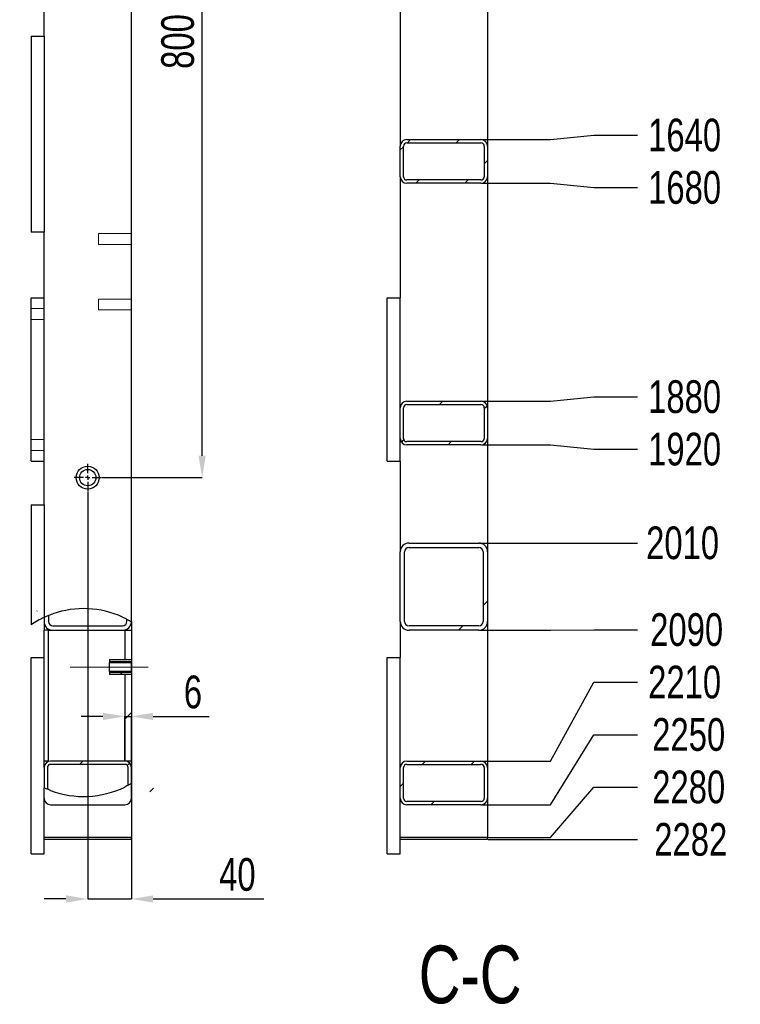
# Model space of a CAD drawing. Header units: millimetres. Extents: x 0 to 841, y 0 to 594.
# Tile 4 of 21: x 322 to 388, y 140 to 230. Entities that reach past the tile are written whole.
import ezdxf

# ---------------------------------------------------------------- set-up
doc = ezdxf.new("R2010")
doc.units = ezdxf.units.MM
doc.header["$PDSIZE"] = -1
doc.linetypes.add('CENTERX2', pattern=[20.32, 12.7, -2.54, 2.54, -2.54])
for name, color, linetype in [('COTES', 1, 'Continuous'), ('NOTES', 6, 'Continuous'), ('TRAIT-FINS', 9, 'Continuous'), ('TRAIT-MIXTES', 3, 'CENTERX2')]:
    doc.layers.add(name, color=color, linetype=linetype)
doc.layers.add('TRAIT-FORT', color=4, linetype='Continuous', lineweight=25)
doc.styles.add('SLDTEXTSTYLE0', font='TXT', dxfattribs={"width": 0.75})
doc.dimstyles.new('SLDDIMSTYLE0', dxfattribs={"dimtxt": 3, "dimasz": 2, "dimexe": 0, "dimexo": 0.0625, "dimgap": 0.75, "dimtad": 1, "dimdec": 0, "dimlfac": 10, "dimrnd": 1e-09, "dimzin": 12, "dimdsep": 46, "dimtxsty": 'SLDTEXTSTYLE0', "dimsah": 1, "dimcen": 0.09, "dimadec": 0, "dimazin": 3, "dimtfac": 1, "dimtdec": 0, "dimtmove": 0, "dimatfit": 0, "dimfxl": 1, "dimfrac": 2, "dimtolj": 1, "dimtzin": 12, "dimarcsym": 0})
doc.dimstyles.new('SLDDIMSTYLE1', dxfattribs={"dimtxt": 3, "dimasz": 2, "dimexe": 0, "dimexo": 0.0625, "dimgap": 0.75, "dimtad": 1, "dimdec": 0, "dimlfac": 10, "dimrnd": 1e-09, "dimzin": 12, "dimdsep": 46, "dimtxsty": 'SLDTEXTSTYLE0', "dimsah": 1, "dimcen": 0.09, "dimadec": 0, "dimazin": 3, "dimtfac": 1, "dimtdec": 0, "dimtofl": 0, "dimtmove": 0, "dimatfit": 3, "dimfxl": 1, "dimfrac": 2, "dimtolj": 1, "dimtzin": 12, "dimarcsym": 0})
doc.dimstyles.new('SLDDIMSTYLE8', dxfattribs={"dimtxt": 3, "dimasz": 2, "dimexe": 0, "dimexo": 0.0625, "dimgap": 0.75, "dimtad": 0, "dimtih": 1, "dimtoh": 1, "dimdec": 0, "dimlfac": 10, "dimrnd": 1e-09, "dimzin": 12, "dimdsep": 46, "dimtxsty": 'SLDTEXTSTYLE0', "dimsah": 1, "dimcen": 0.09, "dimadec": 0, "dimazin": 3, "dimtfac": 1, "dimtdec": 0, "dimtofl": 0, "dimtmove": 0, "dimatfit": 3, "dimfxl": 1, "dimfrac": 2, "dimtolj": 1, "dimtzin": 12, "dimarcsym": 0})
pattern_1 = [(45, (0, 0), (-13.4704, 13.4704), []), (45, (4.49, 2e-323), (-13.4704, 13.4704), []), (45, (8.98, 4e-323), (-13.4704, 13.4704), []), (45, (13.47, 6e-323), (-13.4704, 13.4704), [])]

# ---------------------------------------------------------------- blocks, each defined once
blk = doc.blocks.new('_D_28')
at = {"layer": 'COTES', "color": 0, "lineweight": -2, "transparency": 16777216}
for p, q in [((329.966, 268.069), (339.145, 268.069)), ((339.145, 190.069), (339.145, 266.069)), ((329.966, 188.069), (339.145, 188.069))]:
    blk.add_line(p, q, dxfattribs=at)
at = {"layer": 'COTES', "color": 0, "transparency": 16777216}
for points in [[(338.812, 266.069), (339.479, 266.069), (339.145, 268.069)], [(338.812, 190.069), (339.479, 190.069), (339.145, 188.069)]]:
    blk.add_solid(points, dxfattribs=at)
at = {"layer": 'Defpoints', "color": 0, "transparency": 16777216}
for p in [(329.904, 268.069), (339.145, 268.069), (329.904, 188.069)]:
    blk.add_point(p, dxfattribs=at)
at = {"layer": 'COTES', "color": 0, "transparency": 16777216, "insert": (335.395, 228.069), "char_height": 3, "attachment_point": 2, "rotation": 90, "style": 'SLDTEXTSTYLE0'}
blk.add_mtext('\\A1;800', dxfattribs=at)
blk = doc.blocks.new('_D_29')
at = {"layer": 'COTES', "color": 0, "lineweight": -2, "transparency": 16777216}
for p, q in [((328.654, 186.757), (328.654, 149.423)), ((332.654, 174.807), (332.654, 149.423)), ((326.654, 149.423), (324.654, 149.423)), ((328.654, 149.423), (332.654, 149.423)), ((334.654, 149.423), (344.813, 149.423))]:
    blk.add_line(p, q, dxfattribs=at)
at = {"layer": 'COTES', "color": 0, "transparency": 16777216}
for points in [[(326.654, 149.756), (326.654, 149.089), (328.654, 149.423)], [(334.654, 149.756), (334.654, 149.089), (332.654, 149.423)]]:
    blk.add_solid(points, dxfattribs=at)
at = {"layer": 'Defpoints', "color": 0, "transparency": 16777216}
for p in [(328.654, 186.819), (332.654, 174.869), (332.654, 149.423)]:
    blk.add_point(p, dxfattribs=at)
at = {"layer": 'COTES', "color": 0, "transparency": 16777216, "insert": (342.376, 153.173), "char_height": 3, "attachment_point": 2, "style": 'SLDTEXTSTYLE0'}
blk.add_mtext('\\A1;40', dxfattribs=at)
blk = doc.blocks.new('_D_30')
at = {"layer": 'COTES', "color": 0, "lineweight": -2, "transparency": 16777216}
for p, q in [((330.054, 166.165), (328.054, 166.165)), ((332.054, 162.132), (332.054, 166.165)), ((332.054, 166.165), (332.654, 166.165)), ((332.654, 158.732), (332.654, 166.165)), ((334.654, 166.165), (339.804, 166.165))]:
    blk.add_line(p, q, dxfattribs=at)
at = {"layer": 'COTES', "color": 0, "transparency": 16777216}
for points in [[(330.054, 166.498), (330.054, 165.832), (332.054, 166.165)], [(334.654, 166.498), (334.654, 165.832), (332.654, 166.165)]]:
    blk.add_solid(points, dxfattribs=at)
at = {"layer": 'Defpoints', "color": 0, "transparency": 16777216}
for p in [(332.654, 166.165), (332.054, 162.069), (332.654, 158.669)]:
    blk.add_point(p, dxfattribs=at)
at = {"layer": 'COTES', "color": 0, "transparency": 16777216, "insert": (338.304, 169.915), "char_height": 3, "attachment_point": 2, "style": 'SLDTEXTSTYLE0'}
blk.add_mtext('\\A1;6', dxfattribs=at)
blk = doc.blocks.new('SW_CENTERMARKSYMBOL_34')
at = {"layer": 'TRAIT-MIXTES', "color": 0}
for p, q in [((0, 0.4), (0, 1.25)), ((-0.4, 0), (-1.25, 0)), ((0, 0), (-0.2, 0)), ((0, 0), (-0.2, 0)), ((0, 0), (0, 0.2)), ((0, 0), (0, 0.2)), ((0, 0), (0, -0.2)), ((0, 0), (0.2, 0)), ((0, 0), (0, -0.2)), ((0, 0), (0.2, 0)), ((0.4, 0), (1.25, 0)), ((0, -0.4), (0, -1.25))]:
    blk.add_line(p, q, dxfattribs=at)
blk = doc.blocks.new('_D_130')
at = {"layer": 'COTES', "color": 0, "lineweight": -2, "transparency": 16777216}
for p, q in [((371.077, 219.069), (375.077, 219.474)), ((375.077, 219.474), (379.077, 219.474)), ((364.778, 219.069), (371.077, 219.069))]:
    blk.add_line(p, q, dxfattribs=at)
at = {"layer": 'Defpoints', "color": 0, "transparency": 16777216}
for p in [(365.316, 383.069), (379.077, 219.474), (364.716, 219.069)]:
    blk.add_point(p, dxfattribs=at)
at = {"layer": 'COTES', "color": 0, "transparency": 16777216, "insert": (383.39, 219.474), "char_height": 3, "attachment_point": 5, "style": 'SLDTEXTSTYLE0'}
blk.add_mtext('\\A1;1640', dxfattribs=at)
blk = doc.blocks.new('_D_131')
at = {"layer": 'COTES', "color": 0, "lineweight": -2, "transparency": 16777216}
for p, q in [((364.778, 215.069), (371.077, 215.069)), ((371.077, 215.069), (375.077, 214.664)), ((375.077, 214.664), (379.077, 214.664))]:
    blk.add_line(p, q, dxfattribs=at)
at = {"layer": 'Defpoints', "color": 0, "transparency": 16777216}
for p in [(365.316, 383.069), (364.716, 215.069), (379.077, 214.664)]:
    blk.add_point(p, dxfattribs=at)
at = {"layer": 'COTES', "color": 0, "transparency": 16777216, "insert": (383.39, 214.664), "char_height": 3, "attachment_point": 5, "style": 'SLDTEXTSTYLE0'}
blk.add_mtext('\\A1;1680', dxfattribs=at)
blk = doc.blocks.new('_D_132')
at = {"layer": 'COTES', "color": 0, "lineweight": -2, "transparency": 16777216}
for p, q in [((364.778, 195.069), (371.077, 195.069)), ((371.077, 195.069), (375.077, 195.474)), ((375.077, 195.474), (379.077, 195.474))]:
    blk.add_line(p, q, dxfattribs=at)
at = {"layer": 'Defpoints', "color": 0, "transparency": 16777216}
for p in [(365.316, 383.069), (364.716, 195.069), (379.077, 195.474)]:
    blk.add_point(p, dxfattribs=at)
at = {"layer": 'COTES', "color": 0, "transparency": 16777216, "insert": (383.39, 195.474), "char_height": 3, "attachment_point": 5, "style": 'SLDTEXTSTYLE0'}
blk.add_mtext('\\A1;1880', dxfattribs=at)
blk = doc.blocks.new('_D_133')
at = {"layer": 'COTES', "color": 0, "lineweight": -2, "transparency": 16777216}
for p, q in [((364.778, 191.069), (371.077, 191.069)), ((371.077, 191.069), (375.077, 190.664)), ((375.077, 190.664), (379.077, 190.664))]:
    blk.add_line(p, q, dxfattribs=at)
at = {"layer": 'Defpoints', "color": 0, "transparency": 16777216}
for p in [(365.316, 383.069), (364.716, 191.069), (379.077, 190.664)]:
    blk.add_point(p, dxfattribs=at)
at = {"layer": 'COTES', "color": 0, "transparency": 16777216, "insert": (383.39, 190.664), "char_height": 3, "attachment_point": 5, "style": 'SLDTEXTSTYLE0'}
blk.add_mtext('\\A1;1920', dxfattribs=at)
blk = doc.blocks.new('_D_134')
at = {"layer": 'COTES', "color": 0, "lineweight": -2, "transparency": 16777216}
blk.add_line((364.578, 182.069), (379.077, 182.069), dxfattribs=at)
at = {"layer": 'Defpoints', "color": 0, "transparency": 16777216}
for p in [(365.316, 383.069), (364.516, 182.069), (379.077, 182.069)]:
    blk.add_point(p, dxfattribs=at)
at = {"layer": 'COTES', "color": 0, "transparency": 16777216, "insert": (383.202, 182.069), "char_height": 3, "attachment_point": 5, "style": 'SLDTEXTSTYLE0'}
blk.add_mtext('\\A1;2010', dxfattribs=at)
blk = doc.blocks.new('_D_135')
at = {"layer": 'COTES', "color": 0, "lineweight": -2, "transparency": 16777216}
for p, q in [((364.578, 174.069), (371.077, 174.069)), ((371.077, 174.069), (375.077, 174.11)), ((375.077, 174.11), (379.077, 174.11))]:
    blk.add_line(p, q, dxfattribs=at)
at = {"layer": 'Defpoints', "color": 0, "transparency": 16777216}
for p in [(365.316, 383.069), (364.516, 174.069), (379.077, 174.11)]:
    blk.add_point(p, dxfattribs=at)
at = {"layer": 'COTES', "color": 0, "transparency": 16777216, "insert": (383.577, 174.11), "char_height": 3, "attachment_point": 5, "style": 'SLDTEXTSTYLE0'}
blk.add_mtext('\\A1;2090', dxfattribs=at)
blk = doc.blocks.new('_D_136')
at = {"layer": 'COTES', "color": 0, "lineweight": -2, "transparency": 16777216}
for p, q in [((371.077, 162.069), (375.077, 169.3)), ((375.077, 169.3), (379.077, 169.3)), ((364.778, 162.069), (371.077, 162.069))]:
    blk.add_line(p, q, dxfattribs=at)
at = {"layer": 'Defpoints', "color": 0, "transparency": 16777216}
for p in [(365.316, 383.069), (379.077, 169.3), (364.716, 162.069)]:
    blk.add_point(p, dxfattribs=at)
at = {"layer": 'COTES', "color": 0, "transparency": 16777216, "insert": (383.39, 169.3), "char_height": 3, "attachment_point": 5, "style": 'SLDTEXTSTYLE0'}
blk.add_mtext('\\A1;2210', dxfattribs=at)
blk = doc.blocks.new('_D_137')
at = {"layer": 'COTES', "color": 0, "lineweight": -2, "transparency": 16777216}
for p, q in [((371.077, 158.069), (375.077, 164.489)), ((375.077, 164.489), (379.077, 164.489)), ((364.778, 158.069), (371.077, 158.069))]:
    blk.add_line(p, q, dxfattribs=at)
at = {"layer": 'Defpoints', "color": 0, "transparency": 16777216}
for p in [(365.316, 383.069), (379.077, 164.489), (364.716, 158.069)]:
    blk.add_point(p, dxfattribs=at)
at = {"layer": 'COTES', "color": 0, "transparency": 16777216, "insert": (383.765, 164.489), "char_height": 3, "attachment_point": 5, "style": 'SLDTEXTSTYLE0'}
blk.add_mtext('\\A1;2250', dxfattribs=at)
blk = doc.blocks.new('_D_138')
at = {"layer": 'COTES', "color": 0, "lineweight": -2, "transparency": 16777216}
for p, q in [((371.077, 155.069), (375.077, 159.679)), ((375.077, 159.679), (379.077, 159.679)), ((365.378, 155.069), (371.077, 155.069))]:
    blk.add_line(p, q, dxfattribs=at)
at = {"layer": 'Defpoints', "color": 0, "transparency": 16777216}
for p in [(365.316, 383.069), (379.077, 159.679), (365.316, 155.069)]:
    blk.add_point(p, dxfattribs=at)
at = {"layer": 'COTES', "color": 0, "transparency": 16777216, "insert": (383.765, 159.679), "char_height": 3, "attachment_point": 5, "style": 'SLDTEXTSTYLE0'}
blk.add_mtext('\\A1;2280', dxfattribs=at)
blk = doc.blocks.new('_D_139')
at = {"layer": 'COTES', "color": 0, "lineweight": -2, "transparency": 16777216}
blk.add_line((365.378, 154.869), (379.077, 154.869), dxfattribs=at)
at = {"layer": 'Defpoints', "color": 0, "transparency": 16777216}
for p in [(365.316, 383.069), (365.316, 154.869), (379.077, 154.869)]:
    blk.add_point(p, dxfattribs=at)
at = {"layer": 'COTES', "color": 0, "transparency": 16777216, "insert": (383.952, 154.869), "char_height": 3, "attachment_point": 5, "style": 'SLDTEXTSTYLE0'}
blk.add_mtext('\\A1;2282', dxfattribs=at)

msp = doc.modelspace()

# ---------------------------------------------------------------- hatches: boundary and pattern name
at = {"layer": 'TRAIT-FINS'}
h = msp.add_hatch(dxfattribs=at)
h.set_pattern_fill('DIN 201 ACIER ET FONTE', color=256, style=0, pattern_type=2)
h.set_pattern_definition(pattern_1)
edge = h.paths.add_edge_path(flags=0)
edge.add_arc((357.916, 218.469), 0.6, 90, 180)
edge.add_line((357.316, 218.469), (357.316, 215.669))
edge.add_arc((357.916, 215.669), 0.6, 180, 270)
edge.add_line((357.916, 215.069), (364.716, 215.069))
edge.add_arc((364.716, 215.669), 0.6, 270, 360)
edge.add_line((365.316, 215.669), (365.316, 218.469))
edge.add_arc((364.716, 218.469), 0.6, 0, 90)
edge.add_line((364.716, 219.069), (357.916, 219.069))
edge = h.paths.add_edge_path(flags=0)
edge.add_line((357.616, 215.669), (357.616, 218.469))
edge.add_arc((357.916, 218.469), 0.3, 90, 180, ccw=False)
edge.add_line((357.916, 218.769), (364.716, 218.769))
edge.add_arc((364.716, 218.469), 0.3, 0, 90, ccw=False)
edge.add_line((365.016, 218.469), (365.016, 215.669))
edge.add_arc((364.716, 215.669), 0.3, 270, 360, ccw=False)
edge.add_line((364.716, 215.369), (357.916, 215.369))
edge.add_arc((357.916, 215.669), 0.3, 180, 270, ccw=False)
h = msp.add_hatch(dxfattribs=at)
h.set_pattern_fill('DIN 201 ACIER ET FONTE', color=256, style=0, pattern_type=2)
h.set_pattern_definition(pattern_1)
edge = h.paths.add_edge_path(flags=0)
edge.add_arc((357.916, 194.469), 0.6, 90, 180)
edge.add_line((357.316, 194.469), (357.316, 191.669))
edge.add_arc((357.916, 191.669), 0.6, 180, 270)
edge.add_line((357.916, 191.069), (364.716, 191.069))
edge.add_arc((364.716, 191.669), 0.6, 270, 360)
edge.add_line((365.316, 191.669), (365.316, 194.469))
edge.add_arc((364.716, 194.469), 0.6, 0, 90)
edge.add_line((364.716, 195.069), (357.916, 195.069))
edge = h.paths.add_edge_path(flags=0)
edge.add_line((357.616, 191.669), (357.616, 194.469))
edge.add_arc((357.916, 194.469), 0.3, 90, 180, ccw=False)
edge.add_line((357.916, 194.769), (364.716, 194.769))
edge.add_arc((364.716, 194.469), 0.3, 0, 90, ccw=False)
edge.add_line((365.016, 194.469), (365.016, 191.669))
edge.add_arc((364.716, 191.669), 0.3, 270, 360, ccw=False)
edge.add_line((364.716, 191.369), (357.916, 191.369))
edge.add_arc((357.916, 191.669), 0.3, 180, 270, ccw=False)
h = msp.add_hatch(dxfattribs=at)
h.set_pattern_fill('DIN 201 ACIER ET FONTE', color=256, style=0, pattern_type=2)
h.set_pattern_definition(pattern_1)
edge = h.paths.add_edge_path(flags=0)
edge.add_arc((364.516, 174.869), 0.8, 270, 360)
edge.add_line((365.316, 174.869), (365.316, 181.269))
edge.add_arc((364.516, 181.269), 0.8, 0, 90)
edge.add_line((364.516, 182.069), (358.116, 182.069))
edge.add_arc((358.116, 181.269), 0.8, 90, 180)
edge.add_line((357.316, 181.269), (357.316, 174.869))
edge.add_arc((358.116, 174.869), 0.8, 180, 270)
edge.add_line((358.116, 174.069), (364.516, 174.069))
edge = h.paths.add_edge_path(flags=0)
edge.add_line((364.916, 181.269), (364.916, 174.869))
edge.add_arc((364.516, 174.869), 0.4, 270, 360, ccw=False)
edge.add_line((364.516, 174.469), (358.116, 174.469))
edge.add_arc((358.116, 174.869), 0.4, 180, 270, ccw=False)
edge.add_line((357.716, 174.869), (357.716, 181.269))
edge.add_arc((358.116, 181.269), 0.4, 90, 180, ccw=False)
edge.add_line((358.116, 181.669), (364.516, 181.669))
edge.add_arc((364.516, 181.269), 0.4, 0, 90, ccw=False)
h = msp.add_hatch(dxfattribs=at)
h.set_pattern_fill('DIN 201 ACIER ET FONTE', color=256, style=0, pattern_type=2)
h.set_pattern_definition(pattern_1)
edge = h.paths.add_edge_path(flags=0)
edge.add_arc((328.282, 167.436), 8.615, 112.00607, 114.90641, ccw=False)
edge.add_ellipse((328.282, 167.436), major_axis=(0, -12.183), ratio=0.707107, start_angle=209.75029, end_angle=213.29084)
h = msp.add_hatch(dxfattribs=at)
h.set_pattern_fill('DIN 201 ACIER ET FONTE', color=256, style=0, pattern_type=2)
h.set_pattern_definition(pattern_1)
edge = h.paths.add_edge_path(flags=0)
edge.add_ellipse((328.282, 167.436), major_axis=(0, -12.183), ratio=0.707107, start_angle=209.75029, end_angle=213.29084, ccw=False)
edge.add_spline(control_points=[(325.054, 175.423), (325.054, 175.423), (325.061, 175.425), (325.074, 175.431), (325.087, 175.436), (325.107, 175.444), (325.131, 175.453), (325.156, 175.463), (325.187, 175.475), (325.221, 175.488), (325.258, 175.502), (325.299, 175.517), (325.341, 175.533), (325.378, 175.546), (325.416, 175.56), (325.454, 175.573)], knot_values=[0, 0, 0, 0, 0.001274, 0.001274, 0.001274, 0.002544, 0.002544, 0.002544, 0.003857, 0.003857, 0.003857, 0.00526, 0.00526, 0.00526, 0.00646, 0.00646, 0.00646, 0.00646], weights=[1, 1, 1, 1, 1, 1, 1, 1, 1, 1, 1, 1, 1, 1, 1, 1], degree=3, periodic=0)
edge.add_arc((328.282, 167.436), 8.615, 65.50305, 109.16396, ccw=False)
edge.add_spline(control_points=[(331.854, 175.275), (331.903, 175.252), (331.952, 175.229), (331.998, 175.207), (332.044, 175.185), (332.087, 175.164), (332.125, 175.146), (332.16, 175.128), (332.191, 175.112), (332.213, 175.101), (332.233, 175.091), (332.246, 175.084), (332.251, 175.081), (332.253, 175.08), (332.254, 175.08), (332.254, 175.08)], knot_values=[0, 0, 0, 0, 0.001614, 0.001614, 0.001614, 0.003231, 0.003231, 0.003231, 0.00478, 0.00478, 0.00478, 0.006163, 0.006163, 0.006163, 0.0066, 0.0066, 0.0066, 0.0066], weights=[1, 1, 1, 1, 1, 1, 1, 1, 1, 1, 1, 1, 1, 1, 1, 1], degree=3, periodic=0)
edge.add_ellipse((328.282, 167.436), major_axis=(0, -12.183), ratio=0.707107, start_angle=140.2073, end_angle=143.69032, ccw=False)
edge.add_spline(control_points=[(332.654, 174.858), (332.653, 174.859), (332.652, 174.859), (332.65, 174.861), (332.641, 174.866), (332.615, 174.881), (332.576, 174.904), (332.531, 174.929), (332.469, 174.964), (332.397, 175.004), (332.323, 175.044), (332.236, 175.09), (332.144, 175.136), (332.052, 175.182), (331.953, 175.23), (331.854, 175.275)], knot_values=[0.000108, 0.000108, 0.000108, 0.000108, 0.000786, 0.000786, 0.000786, 0.003635, 0.003635, 0.003635, 0.006867, 0.006867, 0.006867, 0.010191, 0.010191, 0.010191, 0.01351, 0.01351, 0.01351, 0.01351], weights=[1, 1, 1, 1, 1, 1, 1, 1, 1, 1, 1, 1, 1, 1, 1, 1], degree=3, periodic=0)
edge.add_arc((328.282, 167.436), 8.615, 65.50305, 109.16396)
edge.add_spline(control_points=[(325.454, 175.573), (325.375, 175.545), (325.295, 175.517), (325.22, 175.488), (325.135, 175.456), (325.053, 175.423), (324.981, 175.393), (324.914, 175.365), (324.854, 175.339), (324.804, 175.317), (324.757, 175.296), (324.719, 175.279), (324.693, 175.267), (324.667, 175.255), (324.654, 175.249), (324.654, 175.249)], knot_values=[0, 0, 0, 0, 0.002506, 0.002506, 0.002506, 0.005359, 0.005359, 0.005359, 0.007984, 0.007984, 0.007984, 0.010499, 0.010499, 0.010499, 0.013022, 0.013022, 0.013022, 0.013022], weights=[1, 1, 1, 1, 1, 1, 1, 1, 1, 1, 1, 1, 1, 1, 1, 1], degree=3, periodic=0)
h = msp.add_hatch(dxfattribs=at)
h.set_pattern_fill('DIN 201 ACIER ET FONTE', color=256, style=0, pattern_type=2)
h.set_pattern_definition(pattern_1)
edge = h.paths.add_edge_path(flags=0)
edge.add_arc((328.282, 167.436), 8.615, 114.90641, 124.08583)
edge.add_arc((328.282, 167.436), 8.615, 114.90641, 124.08583, ccw=False)
h = msp.add_hatch(dxfattribs=at)
h.set_pattern_fill('DIN 201 ACIER ET FONTE', color=256, style=0, pattern_type=2)
h.set_pattern_definition(pattern_1)
edge = h.paths.add_edge_path(flags=0)
edge.add_arc((331.854, 174.869), 0.8, 270, 359.22324)
edge.add_arc((328.282, 167.436), 8.615, 59.50248, 62.54336)
edge.add_line((332.254, 175.08), (332.254, 174.869))
edge.add_arc((331.854, 174.869), 0.4, 270, 360, ccw=False)
edge.add_line((331.854, 174.469), (325.454, 174.469))
edge.add_arc((325.454, 174.869), 0.4, 180, 270, ccw=False)
edge.add_line((325.054, 174.869), (325.054, 175.423))
edge.add_arc((328.282, 167.436), 8.615, 112.00607, 114.90641)
edge.add_line((324.654, 175.249), (324.654, 174.869))
edge.add_arc((325.454, 174.869), 0.8, 180, 270)
edge.add_line((325.454, 174.069), (331.854, 174.069))
h = msp.add_hatch(dxfattribs=at)
h.set_pattern_fill('DIN 201 ACIER ET FONTE', color=256, style=0, pattern_type=2)
h.set_pattern_definition(pattern_1)
edge = h.paths.add_edge_path(flags=0)
edge.add_ellipse((328.282, 167.436), major_axis=(0, -12.183), ratio=0.707107, start_angle=140.2073, end_angle=143.69032)
edge.add_arc((328.282, 167.436), 8.615, 59.50248, 62.54336, ccw=False)
h = msp.add_hatch(dxfattribs=at)
h.set_pattern_fill('DIN 201 ACIER ET FONTE', color=256, style=0, pattern_type=2)
h.set_pattern_definition(pattern_1)
h.paths.add_polyline_path([(332.054, 174.069), (332.054, 171.396), (332.654, 171.396), (332.654, 174.069)], flags=0)
h = msp.add_hatch(dxfattribs=at)
h.set_pattern_fill('DIN 201 ACIER ET FONTE', color=256, style=0, pattern_type=2)
h.set_pattern_definition(pattern_1)
h.paths.add_polyline_path([(330.654, 171.396), (330.654, 171.121), (332.654, 171.121), (332.654, 171.396)], flags=0)
h = msp.add_hatch(dxfattribs=at)
h.set_pattern_fill('DIN 201 ACIER ET FONTE', color=256, style=0, pattern_type=2)
h.set_pattern_definition(pattern_1)
h.paths.add_polyline_path([(332.654, 169.996), (332.654, 170.271), (330.654, 170.271), (330.654, 169.996)], flags=0)
h = msp.add_hatch(dxfattribs=at)
h.set_pattern_fill('DIN 201 ACIER ET FONTE', color=256, style=0, pattern_type=2)
h.set_pattern_definition(pattern_1)
h.paths.add_polyline_path([(332.654, 162.069), (332.654, 169.996), (332.054, 169.996), (332.054, 162.069)], flags=0)
h = msp.add_hatch(dxfattribs=at)
h.set_pattern_fill('DIN 201 ACIER ET FONTE', color=256, style=0, pattern_type=2)
h.set_pattern_definition(pattern_1)
edge = h.paths.add_edge_path(flags=0)
edge.add_arc((328.282, 167.436), 8.615, 298.20875, 300.49808)
edge.add_line((332.654, 160.013), (332.654, 161.469))
edge.add_arc((332.054, 161.469), 0.6, 0, 90)
edge.add_line((332.054, 162.069), (325.254, 162.069))
edge.add_arc((325.254, 161.469), 0.6, 90, 180)
edge.add_line((324.654, 161.469), (324.654, 159.622))
edge.add_arc((328.282, 167.436), 8.615, 245.09359, 247.27472)
edge.add_line((324.954, 159.49), (324.954, 161.469))
edge.add_arc((325.254, 161.469), 0.3, 90, 180, ccw=False)
edge.add_line((325.254, 161.769), (332.054, 161.769))
edge.add_arc((332.054, 161.469), 0.3, 0, 90, ccw=False)
edge.add_line((332.354, 161.469), (332.354, 159.844))
h = msp.add_hatch(dxfattribs=at)
h.set_pattern_fill('DIN 201 ACIER ET FONTE', color=256, style=0, pattern_type=2)
h.set_pattern_definition(pattern_1)
edge = h.paths.add_edge_path(flags=0)
edge.add_arc((357.916, 161.469), 0.6, 90, 180)
edge.add_line((357.316, 161.469), (357.316, 158.669))
edge.add_arc((357.916, 158.669), 0.6, 180, 270)
edge.add_line((357.916, 158.069), (364.716, 158.069))
edge.add_arc((364.716, 158.669), 0.6, 270, 360)
edge.add_line((365.316, 158.669), (365.316, 161.469))
edge.add_arc((364.716, 161.469), 0.6, 0, 90)
edge.add_line((364.716, 162.069), (357.916, 162.069))
edge = h.paths.add_edge_path(flags=0)
edge.add_line((357.616, 158.669), (357.616, 161.469))
edge.add_arc((357.916, 161.469), 0.3, 90, 180, ccw=False)
edge.add_line((357.916, 161.769), (364.716, 161.769))
edge.add_arc((364.716, 161.469), 0.3, 0, 90, ccw=False)
edge.add_line((365.016, 161.469), (365.016, 158.669))
edge.add_arc((364.716, 158.669), 0.3, 270, 360, ccw=False)
edge.add_line((364.716, 158.369), (357.916, 158.369))
edge.add_arc((357.916, 158.669), 0.3, 180, 270, ccw=False)
h = msp.add_hatch(dxfattribs=at)
h.set_pattern_fill('DIN 201 ACIER ET FONTE', color=256, style=0, pattern_type=2)
h.set_pattern_definition(pattern_1)
edge = h.paths.add_edge_path(flags=0)
edge.add_ellipse((328.282, 167.436), major_axis=(0, -12.183), ratio=0.707107, start_angle=37.18296, end_angle=39.79334, ccw=False)
edge.add_spline(control_points=[(332.354, 159.844), (332.354, 159.844), (332.349, 159.841), (332.34, 159.836), (332.33, 159.832), (332.317, 159.824), (332.3, 159.815), (332.282, 159.806), (332.261, 159.795), (332.237, 159.783), (332.211, 159.769), (332.182, 159.754), (332.151, 159.739), (332.12, 159.723), (332.087, 159.707), (332.054, 159.691)], knot_values=[0, 0, 0, 0, 0.000922, 0.000922, 0.000922, 0.00184, 0.00184, 0.00184, 0.002804, 0.002804, 0.002804, 0.003878, 0.003878, 0.003878, 0.004977, 0.004977, 0.004977, 0.004977], weights=[1, 1, 1, 1, 1, 1, 1, 1, 1, 1, 1, 1, 1, 1, 1, 1], degree=3, periodic=0)
edge.add_arc((328.282, 167.436), 8.615, 249.4216, 295.96749, ccw=False)
edge.add_spline(control_points=[(325.254, 159.371), (325.218, 159.384), (325.182, 159.398), (325.148, 159.411), (325.115, 159.424), (325.083, 159.437), (325.056, 159.448), (325.029, 159.458), (325.006, 159.468), (324.989, 159.475), (324.973, 159.482), (324.962, 159.486), (324.957, 159.488), (324.955, 159.489), (324.954, 159.49), (324.954, 159.49)], knot_values=[0, 0, 0, 0, 0.001143, 0.001143, 0.001143, 0.002287, 0.002287, 0.002287, 0.003399, 0.003399, 0.003399, 0.004431, 0.004431, 0.004431, 0.004864, 0.004864, 0.004864, 0.004864], weights=[1, 1, 1, 1, 1, 1, 1, 1, 1, 1, 1, 1, 1, 1, 1, 1], degree=3, periodic=0)
edge.add_ellipse((328.282, 167.436), major_axis=(0, -12.183), ratio=0.707107, start_angle=326.70916, end_angle=329.36125, ccw=False)
edge.add_spline(control_points=[(324.654, 159.622), (324.654, 159.622), (324.656, 159.621), (324.659, 159.619), (324.669, 159.615), (324.691, 159.605), (324.722, 159.59), (324.757, 159.575), (324.803, 159.554), (324.856, 159.531), (324.911, 159.507), (324.975, 159.48), (325.042, 159.453), (325.109, 159.426), (325.182, 159.397), (325.254, 159.371)], knot_values=[0, 0, 0, 0, 0.000832, 0.000832, 0.000832, 0.002941, 0.002941, 0.002941, 0.005228, 0.005228, 0.005228, 0.007565, 0.007565, 0.007565, 0.009899, 0.009899, 0.009899, 0.009899], weights=[1, 1, 1, 1, 1, 1, 1, 1, 1, 1, 1, 1, 1, 1, 1, 1], degree=3, periodic=0)
edge.add_arc((328.282, 167.436), 8.615, 249.4216, 295.96749)
edge.add_spline(control_points=[(332.054, 159.691), (332.122, 159.724), (332.191, 159.758), (332.255, 159.792), (332.316, 159.824), (332.375, 159.855), (332.427, 159.884), (332.473, 159.909), (332.515, 159.933), (332.55, 159.952), (332.582, 159.971), (332.608, 159.986), (332.626, 159.997), (332.644, 160.007), (332.654, 160.013), (332.654, 160.013)], knot_values=[0, 0, 0, 0, 0.002281, 0.002281, 0.002281, 0.004456, 0.004456, 0.004456, 0.006376, 0.006376, 0.006376, 0.008189, 0.008189, 0.008189, 0.01001, 0.01001, 0.01001, 0.01001], weights=[1, 1, 1, 1, 1, 1, 1, 1, 1, 1, 1, 1, 1, 1, 1, 1], degree=3, periodic=0)
h = msp.add_hatch(dxfattribs=at)
h.set_pattern_fill('DIN 201 ACIER ET FONTE', color=256, style=0, pattern_type=2)
h.set_pattern_definition(pattern_1)
edge = h.paths.add_edge_path(flags=0)
edge.add_arc((328.282, 167.436), 8.615, 298.20875, 300.49808, ccw=False)
edge.add_ellipse((328.282, 167.436), major_axis=(0, -12.183), ratio=0.707107, start_angle=37.18296, end_angle=39.79334)
h = msp.add_hatch(dxfattribs=at)
h.set_pattern_fill('DIN 201 ACIER ET FONTE', color=256, style=0, pattern_type=2)
h.set_pattern_definition(pattern_1)
edge = h.paths.add_edge_path(flags=0)
edge.add_ellipse((328.282, 167.436), major_axis=(0, -12.183), ratio=0.707107, start_angle=326.70916, end_angle=329.36125)
edge.add_arc((328.282, 167.436), 8.615, 245.09359, 247.27472, ccw=False)

# ---------------------------------------------------------------- linework, layer by layer
at = {"layer": 'TRAIT-FINS', "lineweight": 18}
for p, q in [((332.654, 210.446), (329.654, 210.446)), ((329.654, 210.446), (329.654, 209.446)), ((332.654, 209.446), (329.654, 209.446)), ((332.654, 204.446), (329.654, 204.446)), ((329.654, 204.446), (329.654, 203.446)), ((323.454, 203.569), (324.654, 203.569)), ((323.454, 203.569), (324.654, 203.569)), ((323.454, 203.569), (324.654, 203.569)), ((323.454, 203.569), (324.654, 203.569)), ((332.654, 203.446), (329.654, 203.446)), ((323.454, 202.569), (324.654, 202.569)), ((323.454, 202.569), (324.654, 202.569)), ((323.454, 202.569), (324.654, 202.569)), ((323.454, 202.569), (324.654, 202.569)), ((323.454, 191.569), (324.654, 191.569)), ((323.454, 191.569), (324.654, 191.569)), ((323.454, 191.569), (324.654, 191.569)), ((323.454, 191.569), (324.654, 191.569)), ((323.454, 190.569), (324.654, 190.569)), ((323.454, 190.569), (324.654, 190.569)), ((323.454, 190.569), (324.654, 190.569)), ((323.454, 190.569), (324.654, 190.569)), ((332.654, 171.196), (330.654, 171.196)), ((330.654, 171.196), (330.654, 170.196)), ((332.654, 171.196), (330.654, 171.196)), ((330.654, 171.196), (330.654, 170.196)), ((332.654, 170.196), (330.654, 170.196)), ((332.654, 170.196), (330.654, 170.196))]:
    msp.add_line(p, q, dxfattribs=at)
at = {"layer": 'TRAIT-FORT', "lineweight": 25}
for p, q in [((332.654, 174.869), (332.654, 382.269)), ((324.654, 228.569), (324.654, 240.069)), ((365.316, 235.869), (365.316, 218.469)), ((357.316, 231.569), (357.316, 218.469)), ((323.454, 228.569), (324.654, 228.569)), ((323.454, 228.569), (323.454, 210.569)), ((324.654, 228.569), (324.654, 210.569)), ((357.916, 219.069), (364.716, 219.069)), ((357.916, 218.769), (364.716, 218.769)), ((357.316, 215.669), (357.316, 218.469)), ((357.616, 215.669), (357.616, 218.469)), ((365.016, 218.469), (365.016, 215.669)), ((365.316, 218.469), (365.316, 215.669)), ((357.316, 215.669), (357.316, 204.569)), ((364.716, 215.369), (357.916, 215.369)), ((364.716, 215.069), (357.916, 215.069)), ((365.316, 215.669), (365.316, 194.469)), ((324.654, 210.569), (323.454, 210.569)), ((324.654, 185.569), (324.654, 210.569)), ((323.454, 189.569), (323.454, 204.569)), ((323.454, 204.569), (324.654, 204.569)), ((356.116, 189.569), (356.116, 204.569)), ((356.116, 204.569), (357.316, 204.569)), ((357.316, 194.469), (357.316, 204.569)), ((357.916, 195.069), (364.716, 195.069)), ((357.316, 191.669), (357.316, 194.469)), ((357.616, 191.669), (357.616, 194.469)), ((357.916, 194.769), (364.716, 194.769)), ((365.016, 194.469), (365.016, 191.669)), ((365.316, 194.469), (365.316, 191.669)), ((357.316, 189.569), (357.316, 191.669)), ((365.316, 191.669), (365.316, 181.269)), ((364.716, 191.369), (357.916, 191.369)), ((364.716, 191.069), (357.916, 191.069)), ((323.454, 189.569), (324.654, 189.569)), ((356.116, 189.569), (357.316, 189.569)), ((357.316, 189.569), (357.316, 181.269)), ((323.454, 185.569), (324.654, 185.569)), ((323.454, 185.569), (323.454, 174.57)), ((324.654, 185.569), (324.654, 175.249)), ((358.116, 182.069), (364.516, 182.069)), ((358.116, 181.669), (364.516, 181.669)), ((357.316, 174.869), (357.316, 181.269)), ((357.716, 174.869), (357.716, 181.269)), ((364.916, 181.269), (364.916, 174.869)), ((365.316, 181.269), (365.316, 174.869)), ((324.654, 175.249), (324.654, 174.869)), ((325.054, 175.423), (325.054, 174.869)), ((324.654, 174.869), (324.654, 174.069)), ((325.454, 174.469), (331.854, 174.469)), ((332.254, 174.869), (332.254, 175.08)), ((332.654, 174.861), (332.654, 174.069)), ((357.316, 174.869), (357.316, 171.569)), ((364.516, 174.469), (358.116, 174.469)), ((365.316, 174.869), (365.316, 161.469)), ((324.654, 162.069), (324.654, 174.069)), ((325.054, 174.069), (324.654, 174.069)), ((325.054, 162.069), (325.054, 174.069)), ((325.054, 174.069), (325.454, 174.069)), ((325.454, 174.069), (331.854, 174.069)), ((332.054, 174.069), (332.654, 174.069)), ((332.054, 174.069), (332.054, 171.396)), ((332.654, 174.069), (332.654, 171.396)), ((364.516, 174.069), (358.116, 174.069)), ((323.454, 153.569), (323.454, 171.569)), ((323.454, 171.569), (324.654, 171.569)), ((330.654, 171.396), (332.654, 171.396)), ((330.654, 171.396), (330.654, 171.121)), ((330.654, 171.121), (332.654, 171.121)), ((330.654, 170.271), (330.654, 171.121)), ((332.054, 171.396), (332.654, 171.396)), ((332.654, 171.396), (332.654, 171.121)), ((332.654, 170.271), (332.654, 171.121)), ((356.116, 171.569), (357.316, 171.569)), ((356.116, 153.569), (356.116, 171.569)), ((357.316, 161.469), (357.316, 171.569)), ((330.654, 170.271), (330.654, 169.996)), ((332.654, 170.271), (330.654, 170.271)), ((332.654, 169.996), (330.654, 169.996)), ((332.054, 169.996), (332.054, 162.069)), ((332.654, 169.996), (332.054, 169.996)), ((332.654, 170.271), (332.654, 169.996)), ((332.654, 169.996), (332.654, 162.069)), ((324.654, 161.469), (324.654, 162.069)), ((325.054, 162.069), (324.654, 162.069)), ((332.054, 162.069), (325.254, 162.069)), ((332.054, 161.769), (325.254, 161.769)), ((332.654, 162.069), (332.054, 162.069)), ((332.654, 162.069), (332.654, 161.469)), ((357.916, 162.069), (364.716, 162.069)), ((357.916, 161.769), (364.716, 161.769)), ((324.654, 161.469), (324.654, 159.622)), ((324.954, 161.469), (324.954, 159.49)), ((332.354, 159.844), (332.354, 161.469)), ((332.654, 160.013), (332.654, 161.469)), ((357.316, 158.669), (357.316, 161.469)), ((357.616, 158.669), (357.616, 161.469)), ((365.016, 161.469), (365.016, 158.669)), ((365.316, 161.469), (365.316, 158.669)), ((332.654, 158.669), (332.654, 160.013)), ((324.654, 158.669), (324.654, 159.622)), ((324.654, 153.569), (324.654, 158.669)), ((325.254, 158.069), (332.054, 158.069)), ((332.654, 158.669), (332.654, 155.069)), ((357.316, 153.569), (357.316, 158.669)), ((364.716, 158.369), (357.916, 158.369)), ((364.716, 158.069), (357.916, 158.069)), ((365.316, 158.669), (365.316, 155.069)), ((325.454, 155.069), (324.654, 155.069)), ((325.454, 154.869), (324.654, 154.869)), ((331.854, 155.069), (325.454, 155.069)), ((331.854, 154.869), (325.454, 154.869)), ((332.654, 155.069), (331.854, 155.069)), ((332.654, 154.869), (331.854, 154.869)), ((332.654, 154.869), (332.654, 155.069)), ((358.116, 155.069), (357.316, 155.069)), ((358.116, 154.869), (357.316, 154.869)), ((364.516, 155.069), (358.116, 155.069)), ((364.516, 154.869), (358.116, 154.869)), ((365.316, 155.069), (364.516, 155.069)), ((365.316, 154.869), (364.516, 154.869)), ((365.316, 154.869), (365.316, 155.069)), ((323.454, 153.569), (324.654, 153.569)), ((356.116, 153.569), (357.316, 153.569))]:
    msp.add_line(p, q, dxfattribs=at)
for radius in [1.05, 0.75]:
    msp.add_circle((328.654, 188.069), radius, dxfattribs=at)
for centre, radius, start, end in [((357.916, 218.469), 0.6, 90, 180), ((357.916, 218.469), 0.3, 90, 180), ((364.716, 218.469), 0.6, 0, 90), ((364.716, 218.469), 0.3, 0, 90), ((357.916, 215.669), 0.6, 180, 270), ((357.916, 215.669), 0.3, 180, 270), ((364.716, 215.669), 0.6, 270, 0), ((364.716, 215.669), 0.3, 270, 0), ((357.916, 194.469), 0.6, 90, 180), ((364.716, 194.469), 0.6, 0, 90), ((357.916, 194.469), 0.3, 90, 180), ((364.716, 194.469), 0.3, 0, 90), ((357.916, 191.669), 0.6, 180, 270), ((357.916, 191.669), 0.3, 180, 270), ((364.716, 191.669), 0.6, 270, 0), ((364.716, 191.669), 0.3, 270, 0), ((358.116, 181.269), 0.8, 90, 180), ((358.116, 181.269), 0.4, 90, 180), ((364.516, 181.269), 0.8, 0, 90), ((364.516, 181.269), 0.4, 0, 90), ((328.282, 167.436), 8.615, 114.90641, 124.08583), ((328.282, 167.436), 8.615, 65.50305, 109.16396), ((325.454, 174.869), 0.8, 180, 270), ((325.454, 174.869), 0.4, 180, 270), ((331.854, 174.869), 0.4, 270, 0), ((331.854, 174.869), 0.8, 270, 359.22324), ((331.854, 174.869), 0.8, 359.22324, 0), ((358.116, 174.869), 0.8, 180, 270), ((358.116, 174.869), 0.4, 180, 270), ((364.516, 174.869), 0.4, 270, 0), ((364.516, 174.869), 0.8, 270, 0), ((325.254, 161.469), 0.6, 90, 180), ((325.254, 161.469), 0.3, 90, 180), ((332.054, 161.469), 0.6, 0, 90), ((332.054, 161.469), 0.3, 0, 90), ((357.916, 161.469), 0.6, 90, 180), ((357.916, 161.469), 0.3, 90, 180), ((364.716, 161.469), 0.6, 0, 90), ((364.716, 161.469), 0.3, 0, 90), ((328.282, 167.436), 8.615, 249.4216, 295.96749), ((325.254, 158.669), 0.6, 180, 270), ((332.054, 158.669), 0.6, 270, 0), ((357.916, 158.669), 0.6, 180, 270), ((357.916, 158.669), 0.3, 180, 270), ((364.716, 158.669), 0.6, 270, 0), ((364.716, 158.669), 0.3, 270, 0)]:
    msp.add_arc(centre, radius, start, end, dxfattribs=at)
for points, knots in [([(324.654, 175.249), (324.661, 175.253), (324.677, 175.26), (324.797, 175.315), (324.978, 175.393), (325.206, 175.484), (325.375, 175.545), (325.454, 175.573)], [0, 0, 0, 0, 0.193673, 0.386758, 0.5883214, 0.8071287, 1, 1, 1, 1]), ([(331.854, 175.275), (331.953, 175.228), (332.151, 175.135), (332.406, 175), (332.585, 174.899), (332.648, 174.862), (332.653, 174.859), (332.654, 174.858)], [0, 0, 0, 0, 0.247734, 0.495723, 0.736314, 0.948644, 1, 1, 1, 1]), ([(332.654, 160.013), (332.648, 160.009), (332.637, 160.003), (332.554, 159.954), (332.427, 159.883), (332.256, 159.791), (332.122, 159.725), (332.054, 159.691)], [0, 0, 0, 0, 0.1817973, 0.3628945, 0.5548607, 0.7722776, 1, 1, 1, 1]), ([(325.254, 159.37), (325.182, 159.398), (325.038, 159.454), (324.85, 159.533), (324.715, 159.594), (324.659, 159.62), (324.655, 159.622), (324.654, 159.622)], [0, 0, 0, 0, 0.235696, 0.471501, 0.702108, 0.915005, 1, 1, 1, 1])]:
    msp.add_open_spline(points, degree=3, knots=knots, dxfattribs=at)
at = {"layer": 'TRAIT-MIXTES', "lineweight": 18}
msp.add_line((334.207, 170.696), (327.052, 170.696), dxfattribs=at)

# ---------------------------------------------------------------- block references
at = {"layer": 'TRAIT-MIXTES'}
msp.add_blockref('SW_CENTERMARKSYMBOL_34', (328.654, 188.069), dxfattribs=at)

# ---------------------------------------------------------------- texts
at = {"layer": 'NOTES', "insert": (363.72, 145.147), "char_height": 5.2917, "attachment_point": 2, "style": 'SLDTEXTSTYLE0'}
msp.add_mtext('C-C', dxfattribs=at)

# ---------------------------------------------------------------- dimensions: what is measured, and where the dimension line sits
at = {"layer": 'COTES'}
for feature_location, offset, picture, middle in [((364.516, 182.069), (14.562, 0), '_D_134', (383.202, 182.069)), ((364.516, 174.069), (14.562, 0.041), '_D_135', (383.577, 174.11)), ((364.716, 219.069), (14.362, 0.405), '_D_130', (383.39, 219.474)), ((364.716, 215.069), (14.362, -0.405), '_D_131', (383.39, 214.664)), ((364.716, 195.069), (14.362, 0.405), '_D_132', (383.39, 195.474)), ((364.716, 191.069), (14.362, -0.405), '_D_133', (383.39, 190.664)), ((364.716, 162.069), (14.362, 7.23), '_D_136', (383.39, 169.3)), ((364.716, 158.069), (14.362, 6.42), '_D_137', (383.765, 164.489)), ((365.316, 155.069), (13.762, 4.61), '_D_138', (383.765, 159.679)), ((365.316, 154.869), (13.762, 0), '_D_139', (383.952, 154.869))]:
    dim = msp.add_ordinate_dim(feature_location=feature_location, offset=offset, dtype=0, origin=(365.316, 383.069), dimstyle='SLDDIMSTYLE8', dxfattribs=at)
    dim.commit()
    dim.dimension.update_dxf_attribs({"geometry": picture, "text_midpoint": middle})
dim = msp.add_linear_dim(base=(339.145, 268.069), p1=(329.904, 188.069), p2=(329.904, 268.069), angle=90, dimstyle='SLDDIMSTYLE1', dxfattribs=at)
dim.commit()
dim.dimension.update_dxf_attribs({"geometry": '_D_28', "text_midpoint": (339.145, 228.069), "dimtype": 160})
for base, p1, p2, picture, middle in [((332.654, 149.423), (328.654, 186.819), (332.654, 174.869), '_D_29', (342.376, 149.423)), ((332.654, 166.165), (332.054, 162.069), (332.654, 158.669), '_D_30', (338.304, 166.165))]:
    dim = msp.add_linear_dim(base=base, p1=p1, p2=p2, dimstyle='SLDDIMSTYLE0', dxfattribs=at)
    dim.commit()
    dim.dimension.update_dxf_attribs({"geometry": picture, "text_midpoint": middle, "dimtype": 160})

doc.saveas('drawing.dxf')
